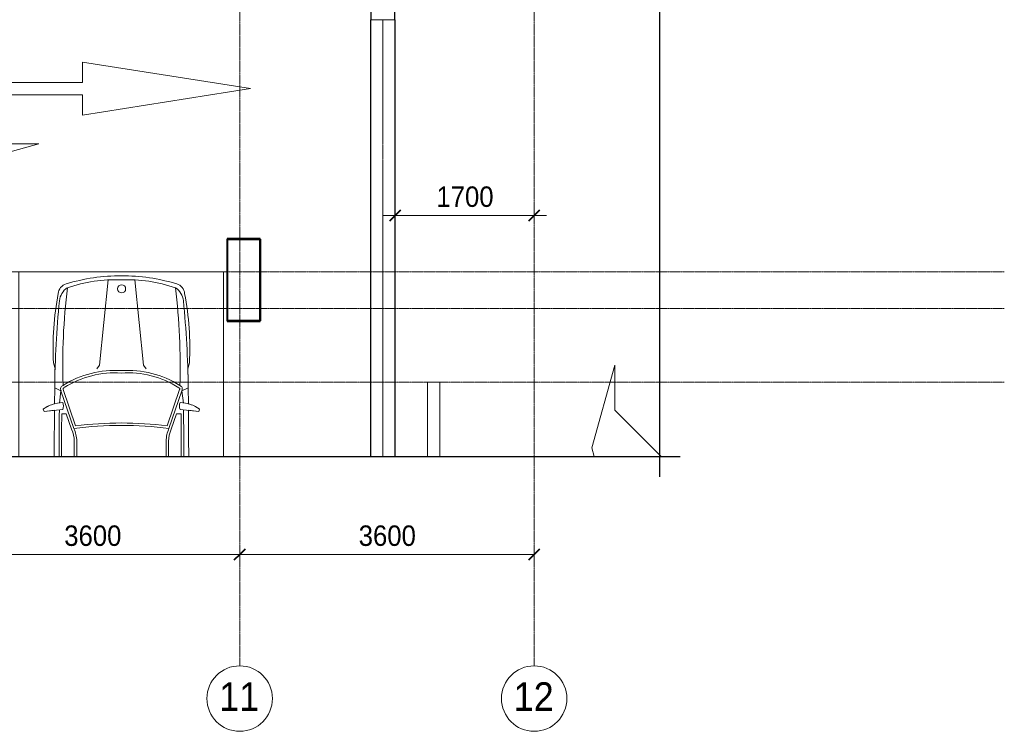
# Model space of a CAD drawing. Header units: millimetres. Extents: x 5617 to 91811, y 7718 to 89253.
# Tile 56 of 66: x 79773 to 91811, y 45834 to 54531. Entities that reach past the tile are written whole.
import ezdxf

# ---------------------------------------------------------------- set-up
doc = ezdxf.new("R2010")
doc.units = ezdxf.units.MM
for name, pattern in [('ADSK_Линия сетки', [25, 20, -2.5, 0, -2.5]), ('Линия сетки', [25, 20, -2.5, 0, -2.5]), ('Осевая', [14, 10, -2, 0, -2])]:
    doc.linetypes.add(name, pattern=pattern)
for name, color, linetype, lineweight in [('Кабельные лотки', 7, 'Continuous', 18), ('Осевая линия', 7, 'Осевая', 18), ('Оси', 7, 'Continuous', 9), ('Парковка', 7, 'Continuous', 18), ('Перекрытия', 7, 'Continuous', 18), ('Размеры', 7, 'Continuous', 9), ('Размеры-100', 7, 'Continuous', 9), ('Соединительные детали кабельных лотков', 7, 'Continuous', 18), ('Стены разрез', 7, 'Continuous', 40), ('Элементы узлов', 7, 'Continuous', 18)]:
    doc.layers.add(name, color=color, linetype=linetype, lineweight=lineweight)
doc.styles.add('Arial', font='arial.ttf', dxfattribs={"width": 0.9, "height": 250})
doc.styles.add('Arial_1', font='arial.ttf', dxfattribs={"width": 0.9, "height": 350})
doc.dimstyles.new('Основной_2_5_мм', dxfattribs={"dimscale": 304.8, "dimtxt": 255.06485, "dimasz": 0.463911, "dimexe": 0.492126, "dimexo": 0.492126, "dimgap": 0.098425, "dimtad": 1, "dimdec": 0, "dimdsep": 46, "dimtxsty": 'Arial', "dimblk1": 'OBLIQUE', "dimblk2": 'OBLIQUE', "dimsah": 1, "dimcen": 0.09, "dimdle": 0.492126, "dimazin": 2, "dimtfac": 1, "dimtdec": 4, "dimtix": 1, "dimtmove": 0, "dimatfit": 3, "dimfxl": 1, "dimtvp": 1, "dimtolj": 1, "dimtzin": 0, "dimlwd": 20, "dimlwe": 20, "dimarcsym": 2})

# ---------------------------------------------------------------- blocks, each defined once
blk = doc.blocks.new('199_Парковочные места 3 класса и МГН - Средний класс-5604846-МКСС_LB02_-11_400__Кабельные конструкции_Лотки_1')
at = {"layer": 'Парковка', "color": 254, "true_color": 0xcccccc}
for p, q in [((0, -2256), (0, 0)), ((0, 0), (2500, 0)), ((2500, 0), (2500, -2256))]:
    blk.add_line(p, q, dxfattribs=at)
at = {"layer": 'Элементы узлов', "color": 254, "true_color": 0xcccccc}
for p, q in [((984, -1142), (1090, -99)), ((1524, -1142), (1418, -99)), ((422, -1114), (442, -1185)), ((422, -1114), (442, -1185)), ((953, -1186), (984, -1142)), ((1555, -1186), (1524, -1142)), ((2085, -1114), (2065, -1185)), ((2065, -1185), (2085, -1114)), ((436, -1612), (438, -1418)), ((438, -1418), (436, -1612)), ((515, -1453), (438, -1418)), ((543, -1440), (693, -1881)), ((1965, -1440), (1814, -1881)), ((1992, -1453), (2070, -1418)), ((2072, -1612), (2070, -1418)), ((2072, -1612), (2070, -1418)), ((515, -1453), (497, -1605)), ((515, -1453), (673, -1914)), ((1992, -1453), (1835, -1914)), ((1992, -1453), (2011, -1605)), ((298, -1678), (308, -1707)), ((298, -1678), (308, -1707)), ((308, -1707), (536, -1683)), ((2200, -1707), (1972, -1683)), ((2210, -1678), (2200, -1707)), ((2200, -1707), (2210, -1678)), ((308, -1707), (435, -1693)), ((580, -1736), (525, -1736)), ((580, -1736), (645, -1925)), ((1927, -1736), (1863, -1925)), ((1927, -1736), (1983, -1736)), ((2072, -1693), (2200, -1707)), ((678, -2069), (678, -2256)), ((708, -2069), (708, -2256)), ((1800, -2069), (1800, -2256)), ((1830, -2069), (1830, -2256))]:
    blk.add_line(p, q, dxfattribs=at)
blk.add_circle((1256, -208), 49.6, dxfattribs=at)
for centre, radius, start, end in [((1254, -2377), 2329, 90.0001, 106.8716), ((1254, -2377), 2329, 90.0001, 106.8716), ((1178, -1869), 1772, 87.5536, 109.2869), ((1254, -2377), 2329, 73.1284, 89.9999), ((1254, -2377), 2329, 73.1284, 89.9999), ((1329, -1869), 1772, 70.7131, 92.4464), ((617, -279), 137, 106.8716, 175.0665), ((617, -279), 137, 106.8716, 175.0665), ((710, -376), 215, 123.1556, 174.2587), ((8358, -1141), 7822, 173.0609, 181.8195), ((1797, -376), 215, 5.7413, 56.8444), ((-5850, -1141), 7822, 358.1805, 6.9391), ((1890, -279), 137, 4.9335, 73.1284), ((1890, -279), 137, 4.9335, 73.1284), ((3991, -937), 3573, 169.195, 182.843), ((3991, -937), 3573, 169.195, 182.843), ((12318, -1543), 11881, 174.2587, 179.4003), ((-9810, -1543), 11881, 0.5997, 5.7413), ((-1483, -937), 3573, 357.157, 10.805), ((-1483, -937), 3573, 357.157, 10.805), ((12318, -1543), 11881, 178.2769, 179.4003), ((-9810, -1543), 11881, 0.5997, 1.7231), ((1172, -2380), 1175, 86.0181, 122.5623), ((1172, -2380), 1145, 85.9136, 122.5623), ((1335, -2380), 1175, 57.4377, 93.9819), ((1335, -2380), 1145, 57.2304, 94.0864), ((555, -1432), 44.9, 110.1373, 207.9235), ((555, -1432), 14.9, 110.1373, 214.6567), ((1953, -1432), 14.9, 325.3433, 79.1758), ((1953, -1432), 44.9, 332.0765, 69.8627), ((546, -2020), 422, 91.3449, 125.9666), ((546, -2020), 422, 105.0802, 125.9666), ((444, -1640), 101, 335.1844, 24.8156), ((2064, -1640), 101, 155.1844, 204.8156), ((1962, -2020), 422, 54.0334, 88.6551), ((1962, -2020), 422, 54.0334, 74.9198), ((122295, -2694), 121864, 179.52958, 179.79413), ((122295, -2694), 121864, 179.52958, 179.79413), ((30000, -2118), 29508, 179.1634, 180.2683), ((30000, -2118), 29478, 179.2582, 180.2685), ((-27492, -2118), 29478, 359.7315, 0.7418), ((-27492, -2118), 29508, 359.7317, 0.8366), ((-119787, -2694), 121864, 0.20587, 0.47042), ((-119787, -2694), 121864, 0.20587, 0.47042), ((308, -2078), 370, 1.3171, 24.386), ((1254, -6445), 4567, 82.6909, 97.3089), ((308, -2078), 400, 1.2667, 24.1731), ((1254, -6445), 4597, 82.9964, 97.0033), ((2200, -2078), 400, 155.8269, 178.7333), ((2200, -2078), 370, 155.614, 178.6829)]:
    blk.add_arc(centre, radius, start, end, dxfattribs=at)
blk = doc.blocks.new('199_Паркинг_Дорожная разметка - Стрелка_Прямо_Или_Поворот-4798529-МКСС_LB02_-11_400__Кабельные конструкции_Лотки_1')
at = {"layer": 'Парковка', "color": 254, "true_color": 0xcccccc}
for p, q in [((-240, 2504), (-564, 450)), ((84, 450), (-240, 2504)), ((-564, 450), (-315, 450)), ((-315, 450), (-315, -2500)), ((-165, -1230), (-165, 450)), ((-165, 450), (84, 450)), ((715, -1090), (435, -80)), ((435, -80), (435, -630)), ((435, -630), (-165, -1230)), ((435, -2100), (715, -1090)), ((-165, -2150), (435, -1550)), ((435, -1550), (435, -2100)), ((-165, -2500), (-165, -2150)), ((-315, -2500), (-165, -2500))]:
    blk.add_line(p, q, dxfattribs=at)
blk = doc.blocks.new('199_Паркинг_Дорожная разметка - Стрелка_Прямое_Движение-V19-МКСС_LB02_-11_400__Кабельные конструкции_Лотки_1')
at = {"layer": 'Парковка', "color": 254, "true_color": 0xcccccc}
for p, q in [((-75, -1594), (-75, -2500)), ((75, -2500), (75, -1594)), ((-75, -2500), (75, -2500))]:
    blk.add_line(p, q, dxfattribs=at)
blk = doc.blocks.new('199_Паркинг_Дорожная разметка - Стрелка_Поворот-V20-МКСС_LB02_-11_400__Кабельные конструкции_Лотки_1')
at = {"layer": 'Парковка', "color": 254, "true_color": 0xcccccc}
for p, q in [((215, -1950), (-351, -1384)), ((465, -1384), (495, -1490)), ((495, -1490), (215, -2500)), ((215, -2500), (215, -1950))]:
    blk.add_line(p, q, dxfattribs=at)
blk = doc.blocks.new('135_SLK_GD_AR_rvt-1-МКСС_LB02_-11_400__Кабельные конструкции_Лотки_1')
at = {"layer": 'Перекрытия', "color": 254, "true_color": 0xcccccc}
for p, q in [((50200, 50850), (50200, 51850)), ((50200, 51850), (50600, 51850)), ((50600, 51850), (50600, 50850)), ((50600, 50850), (50200, 50850))]:
    blk.add_line(p, q, dxfattribs=at)
at = {"layer": 'Стены разрез', "color": 254, "true_color": 0xcccccc}
for p, q in [((50200, 51852), (50198, 51852)), ((50198, 51852), (50198, 50848)), ((50602, 51852), (50200, 51852)), ((50200, 50850), (50200, 51850)), ((50200, 51850), (50600, 51850)), ((50600, 51850), (50600, 50850)), ((50602, 51850), (50602, 51852)), ((50602, 50848), (50602, 51850)), ((50198, 50848), (50200, 50848)), ((50600, 50850), (50200, 50850)), ((50200, 50848), (50600, 50848)), ((50600, 50848), (50602, 50848))]:
    blk.add_line(p, q, dxfattribs=at)
at = {"layer": 'Парковка', "color": 254, "lineweight": 18, "true_color": 0xcccccc}
for name, p, rotation in [('199_Паркинг_Дорожная разметка - Стрелка_Прямо_Или_Поворот-4798529-МКСС_LB02_-11_400__Кабельные конструкции_Лотки_1', (47976, 53449), 269.9999999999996), ('199_Паркинг_Дорожная разметка - Стрелка_Поворот-V20-МКСС_LB02_-11_400__Кабельные конструкции_Лотки_1', (55150, 47810), 180), ('199_Паркинг_Дорожная разметка - Стрелка_Прямое_Движение-V19-МКСС_LB02_-11_400__Кабельные конструкции_Лотки_1', (52720, 47600), 180)]:
    blk.add_blockref(name, p, dxfattribs=dict(at, rotation=rotation))
blk.add_blockref('199_Парковочные места 3 класса и МГН - Средний класс-5604846-МКСС_LB02_-11_400__Кабельные конструкции_Лотки_1', (47650, 51450), dxfattribs=at)
blk = doc.blocks.new('OSTEC_U - ЛН_ ЛП - ПШСМ - OSTEC_U - ЛН_ ЛП - ПШСМ-V32-МКСС_LB02_-11_400__Кабельные конструкции_Лотки_1')
at = {"layer": 'Соединительные детали кабельных лотков', "color": 96, "true_color": 0x008000}
for p, q in [((52248, 54579), (52246, 54579)), ((52246, 54571), (52246, 54554)), ((52246, 54542), (52246, 54554)), ((52246, 54540), (52246, 54542)), ((52246, 54542), (52248, 54542)), ((52246, 54542), (52248, 54542)), ((52246, 54413), (52246, 54540)), ((52246, 54540), (52248, 54540)), ((52246, 54540), (52248, 54540)), ((52246, 54532), (52246, 54413)), ((52248, 54554), (52248, 54579)), ((52248, 54554), (52248, 54564)), ((52248, 54554), (52248, 54542)), ((52248, 54542), (52248, 54554)), ((52248, 54542), (52248, 54540)), ((52248, 54540), (52248, 54542)), ((52248, 54540), (52248, 54530)), ((52248, 54530), (52248, 54540)), ((52246, 54413), (52248, 54413)), ((52246, 54413), (52248, 54413))]:
    blk.add_line(p, q, dxfattribs=at)
blk = doc.blocks.new('OSTEC_U - ЛН_ ЛП - ПШСМ - OSTEC_U - ЛН_ ЛП - ПШСМ-V33-МКСС_LB02_-11_400__Кабельные конструкции_Лотки_1')
at = {"layer": 'Соединительные детали кабельных лотков', "color": 96, "true_color": 0x008000}
for p, q in [((51955, 54579), (51953, 54579)), ((51953, 54579), (51953, 54554)), ((51953, 54564), (51953, 54554)), ((51953, 54554), (51953, 54542)), ((51953, 54542), (51953, 54554)), ((51953, 54542), (51953, 54540)), ((51953, 54540), (51953, 54542)), ((51953, 54542), (51955, 54542)), ((51953, 54542), (51955, 54542)), ((51953, 54540), (51953, 54530)), ((51953, 54530), (51953, 54540)), ((51953, 54540), (51955, 54540)), ((51953, 54540), (51955, 54540)), ((51955, 54554), (51955, 54571)), ((51955, 54554), (51955, 54542)), ((51955, 54542), (51955, 54540)), ((51955, 54540), (51955, 54413)), ((51955, 54413), (51955, 54532)), ((51953, 54413), (51955, 54413)), ((51953, 54413), (51955, 54413))]:
    blk.add_line(p, q, dxfattribs=at)
blk = doc.blocks.new('OSTEC_U - ЛН_ ЛП - ПШСМ - OSTEC_U - ЛН_ ЛП - ПШСМ-V34-МКСС_LB02_-11_400__Кабельные конструкции_Лотки_1')
at = {"layer": 'Соединительные детали кабельных лотков', "color": 96, "true_color": 0x008000}
for p, q in [((51955, 54591), (51955, 54682)), ((51957, 54682), (51955, 54682)), ((51957, 54682), (51957, 54591)), ((51955, 54579), (51955, 54591)), ((51957, 54591), (51955, 54591)), ((51955, 54571), (51955, 54579)), ((51957, 54579), (51955, 54579)), ((51955, 54571), (51955, 54529)), ((51957, 54591), (51957, 54579)), ((51957, 54579), (51957, 54571)), ((51957, 54529), (51957, 54571)), ((51955, 54529), (51957, 54529))]:
    blk.add_line(p, q, dxfattribs=at)
blk = doc.blocks.new('OSTEC_U - ЛН_ ЛП - ПШСМ - OSTEC_U - ЛН_ ЛП - ПШСМ-V35-МКСС_LB02_-11_400__Кабельные конструкции_Лотки_1')
at = {"layer": 'Соединительные детали кабельных лотков', "color": 96, "true_color": 0x008000}
for p, q in [((52244, 54591), (52244, 54682)), ((52246, 54682), (52244, 54682)), ((52246, 54682), (52246, 54591)), ((52244, 54579), (52244, 54591)), ((52246, 54591), (52244, 54591)), ((52244, 54571), (52244, 54579)), ((52246, 54579), (52244, 54579)), ((52244, 54571), (52244, 54529)), ((52246, 54591), (52246, 54579)), ((52246, 54579), (52246, 54571)), ((52246, 54529), (52246, 54571)), ((52244, 54529), (52246, 54529))]:
    blk.add_line(p, q, dxfattribs=at)
blk = doc.blocks.new('Ось сетки - Круг_Ø8 мм-6577-МКСС_LB02_-11_400__Кабельные конструкции_Лотки_1')
at = {"layer": 'Оси', "lineweight": 20}
for start, end in [(360, 180), (180, 360)]:
    blk.add_arc((0, 0), 4, start, end, dxfattribs=at)
blk = doc.blocks.new('DIMBLOCK2-МКСС_LB02_-11_400__Кабельные конструкции_Лотки_1')
at = {"layer": 'Размеры-100', "lineweight": 20, "transparency": 16777216}
for p, q in [((84364, 52138), (84364, 52288)), ((86063, 52138), (86063, 52288)), ((84214, 52138), (86213, 52138)), ((84364, 52138), (84364, 52088)), ((86063, 52138), (86063, 52088))]:
    blk.add_line(p, q, dxfattribs=at)
at = {"layer": 'Размеры-100', "lineweight": 40, "transparency": 16777216}
for p, q in [((84364, 52138), (84293, 52067)), ((84364, 52138), (84434, 52209)), ((86063, 52138), (85993, 52067)), ((86063, 52138), (86134, 52209))]:
    blk.add_line(p, q, dxfattribs=at)
at = {"layer": 'Размеры-100', "color": 0, "lineweight": 20, "transparency": 16777216, "insert": (84868, 52493), "char_height": 250, "width": 828.76, "attachment_point": 1, "line_spacing_factor": 0.941778, "style": 'Arial'}
blk.add_mtext('1700', dxfattribs=at)
blk = doc.blocks.new('_Oblique')
at = {"color": 0, "linetype": 'ByBlock', "lineweight": -2}
blk.add_line((-0.5, -0.5), (0.5, 0.5), dxfattribs=at)
blk = doc.blocks.new('DIMBLOCK3-МКСС_LB02_-11_400__Кабельные конструкции_Лотки_1')
at = {"layer": 'Размеры-100', "lineweight": 40, "transparency": 16777216}
for p, q in [((82463, 47996), (82534, 48066)), ((86063, 47996), (86134, 48066)), ((82463, 47996), (82393, 47925)), ((86063, 47996), (85993, 47925))]:
    blk.add_line(p, q, dxfattribs=at)
at = {"layer": 'Размеры-100', "lineweight": 20, "transparency": 16777216}
for p, q in [((82463, 47996), (82463, 48046)), ((86063, 47996), (86063, 48046)), ((86063, 47996), (82463, 47996)), ((82463, 47996), (82463, 47846)), ((86063, 47996), (86063, 47846))]:
    blk.add_line(p, q, dxfattribs=at)
at = {"layer": 'Размеры-100', "color": 0, "lineweight": 20, "transparency": 16777216, "insert": (83918, 48350), "char_height": 250, "width": 828.76, "attachment_point": 1, "line_spacing_factor": 0.941778, "style": 'Arial'}
blk.add_mtext('3600', dxfattribs=at)
blk = doc.blocks.new('DIMBLOCK4-МКСС_LB02_-11_400__Кабельные конструкции_Лотки_1')
at = {"layer": 'Размеры-100', "lineweight": 40, "transparency": 16777216}
for p, q in [((78863, 47996), (78934, 48066)), ((82463, 47996), (82534, 48066)), ((78863, 47996), (78793, 47925)), ((82463, 47996), (82393, 47925))]:
    blk.add_line(p, q, dxfattribs=at)
at = {"layer": 'Размеры-100', "lineweight": 20, "transparency": 16777216}
for p, q in [((78863, 47996), (78863, 48046)), ((82463, 47996), (82463, 48046)), ((82463, 47996), (78863, 47996)), ((78863, 47996), (78863, 47846)), ((82463, 47996), (82463, 47846))]:
    blk.add_line(p, q, dxfattribs=at)
at = {"layer": 'Размеры-100', "color": 0, "lineweight": 20, "transparency": 16777216, "insert": (80318, 48350), "char_height": 250, "width": 828.76, "attachment_point": 1, "line_spacing_factor": 0.941778, "style": 'Arial'}
blk.add_mtext('3600', dxfattribs=at)
blk = doc.blocks.new('*U214')
at = {"color": 0, "linetype": 'ByBlock', "lineweight": -2, "ltscale": 0.5}
for points in [[(504.04, 388.52), (504.04, 195.51), (509.04, 194.26), (499.04, 191.76), (504.04, 190.51), (504.04, -2.5)], [(-2.5, 0), (249.52, 0), (250.77, 5), (253.27, -5), (254.52, 0), (506.54, 0)]]:
    blk.add_lwpolyline(points, dxfattribs=at)

msp = doc.modelspace()

# ---------------------------------------------------------------- linework, layer by layer
at = {"layer": 'Кабельные лотки', "color": 96, "true_color": 0x008000}
for p, q in [((84063.7, 54530.3), (84363.7, 54530.3)), ((84063.7, 54530.3), (84063.7, 49194)), ((84066.3, 54530.3), (84066.3, 49194)), ((84361.2, 54530.3), (84361.2, 49194)), ((84363.7, 54530.3), (84363.7, 49194))]:
    msp.add_line(p, q, dxfattribs=at)
at = {"layer": 'Осевая линия'}
msp.add_line((84213.7, 54530.3), (84213.7, 49194), dxfattribs=at)
at = {"layer": 'Оси', "linetype": 'Линия сетки'}
for p, q in [((82463.4, 46634.3), (82463.4, 89253)), ((86063.4, 46634.3), (86063.4, 89253.2))]:
    msp.add_line(p, q, dxfattribs=at)
at = {"layer": 'Оси', "linetype": 'ADSK_Линия сетки'}
for p, q in [((91811.2, 51450), (28432.2, 51450)), ((91811.2, 51000), (28432.2, 51000)), ((91811.2, 50100), (28432.3, 50100))]:
    msp.add_line(p, q, dxfattribs=at)

# ---------------------------------------------------------------- block references
at = {"xscale": 100, "yscale": 100, "zscale": 100}
msp.add_blockref('*U214', (37193.3, 49194), dxfattribs=at)
at = {"lineweight": 5}
msp.add_blockref('135_SLK_GD_AR_rvt-1-МКСС_LB02_-11_400__Кабельные конструкции_Лотки_1', (32113.4, 0), dxfattribs=at)
at = {"layer": 'Оси', "lineweight": 20, "xscale": 99.99999999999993, "yscale": 99.99999999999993, "zscale": 99.99999999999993}
for p in [(82463.4, 46234.3), (86063.4, 46234.3)]:
    msp.add_blockref('Ось сетки - Круг_Ø8 мм-6577-МКСС_LB02_-11_400__Кабельные конструкции_Лотки_1', p, dxfattribs=at)
at = {"layer": 'Соединительные детали кабельных лотков', "color": 96, "true_color": 0x008000}
for name in ['OSTEC_U - ЛН_ ЛП - ПШСМ - OSTEC_U - ЛН_ ЛП - ПШСМ-V34-МКСС_LB02_-11_400__Кабельные конструкции_Лотки_1', 'OSTEC_U - ЛН_ ЛП - ПШСМ - OSTEC_U - ЛН_ ЛП - ПШСМ-V35-МКСС_LB02_-11_400__Кабельные конструкции_Лотки_1', 'OSTEC_U - ЛН_ ЛП - ПШСМ - OSTEC_U - ЛН_ ЛП - ПШСМ-V33-МКСС_LB02_-11_400__Кабельные конструкции_Лотки_1', 'OSTEC_U - ЛН_ ЛП - ПШСМ - OSTEC_U - ЛН_ ЛП - ПШСМ-V32-МКСС_LB02_-11_400__Кабельные конструкции_Лотки_1']:
    msp.add_blockref(name, (32113.4, 0), dxfattribs=at)

# ---------------------------------------------------------------- texts
at = {"layer": 'Оси', "char_height": 350, "width": 606.076, "attachment_point": 1, "style": 'Arial_1'}
for s, insert in [('11', (82212.9, 46433.3)), ('12', (85812.9, 46433.3))]:
    msp.add_mtext(s, dxfattribs=dict(at, insert=insert))

# ---------------------------------------------------------------- dimensions: what is measured, and where the dimension line sits
at = {"layer": 'Размеры', "lineweight": 20}
for base, p1, p2, override, picture, middle in [((86063.4, 52138.1), (84363.7, 52238.1), (86063.4, 52238.1), {"dimpost": '<>', "dimfxl": 1699.703238}, 'DIMBLOCK2-МКСС_LB02_-11_400__Кабельные конструкции_Лотки_1', (85213.6, 52295.8)), ((78863.4, 47995.8), (82463.4, 47895.8), (78863.4, 47895.8), {"dimpost": '<>', "dimfxl": 3600}, 'DIMBLOCK4-МКСС_LB02_-11_400__Кабельные конструкции_Лотки_1', (80663.4, 48153.5)), ((82463.4, 47995.8), (86063.4, 47895.8), (82463.4, 47895.8), {"dimpost": '<>', "dimfxl": 3600}, 'DIMBLOCK3-МКСС_LB02_-11_400__Кабельные конструкции_Лотки_1', (84263.4, 48153.5))]:
    dim = msp.add_linear_dim(base=base, p1=p1, p2=p2, dimstyle='Основной_2_5_мм', override=override, dxfattribs=at)
    dim.commit()
    dim.dimension.update_dxf_attribs({"geometry": picture, "text_midpoint": middle})

doc.saveas('drawing.dxf')
